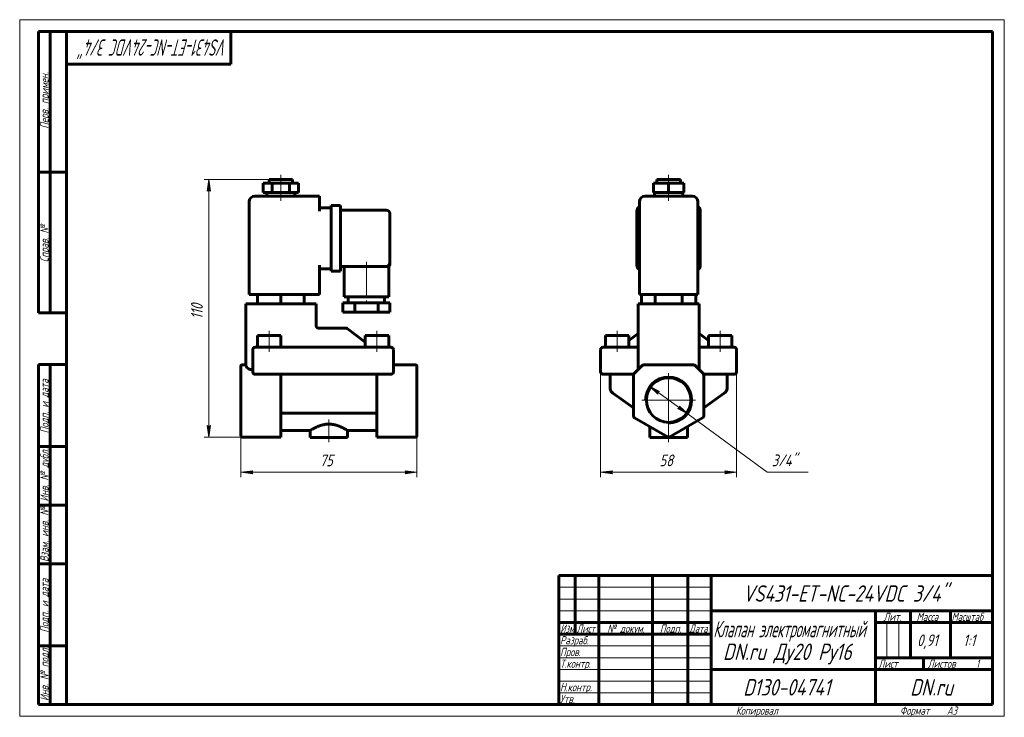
# Model space of a CAD drawing. Header units: millimetres. Extents: x 0 to 420, y 0 to 297.
import ezdxf

# ---------------------------------------------------------------- set-up
doc = ezdxf.new("R2010")
doc.units = ezdxf.units.MM
for name, pattern in [('K5LT_AXLED', [19.5, 15, -1.5, 1.5, -1.5]), ('K5LT_BASIC', [0]), ('K5LT_THIN', [0])]:
    doc.linetypes.add(name, pattern=pattern)
doc.layers.add('Системный слой', color=7, linetype='Continuous')
doc.layers.add('Системный слой (1)', color=7, linetype='Continuous', true_color=0x6c6c6c)
doc.styles.add('KDIMTEXTSTYLE', font='GOST_AU.SHX', dxfattribs={"width": 0.96, "oblique": 15, "height": 5})
doc.styles.add('KTEXTSTYLE', font='GOST_AU.SHX', dxfattribs={"width": 0.96, "height": 5})
doc.dimstyles.new('KDIMSTYLE (1.00)', dxfattribs={"dimtxt": 5, "dimasz": 1, "dimexe": 2, "dimexo": 0, "dimgap": 1, "dimtad": 1, "dimtxsty": 'KDIMTEXTSTYLE', "dimsah": 1, "dimcen": 0, "dimdle": 1, "dimadec": 0, "dimazin": 0, "dimtfac": 0.667, "dimtmove": 0, "dimatfit": 3, "dimfxl": 1, "dimtvp": 1, "dimtolj": 1, "dimtzin": 0, "dimarcsym": 0})

# ---------------------------------------------------------------- blocks, each defined once
blk = doc.blocks.new('U0')
at = {"layer": 'Системный слой (1)', "color": 150, "linetype": 'K5LT_BASIC', "lineweight": 60, "true_color": 0x0080ff}
for p, q in [((289.82, 162.86), (289.82, 162.96)), ((289.84, 162.79), (289.82, 162.86)), ((289.85, 162.75), (289.84, 162.79))]:
    blk.add_line(p, q, dxfattribs=at)
blk = doc.blocks.new('U1')
at = {"layer": 'Системный слой (1)', "color": 150, "linetype": 'K5LT_BASIC', "lineweight": 60, "true_color": 0x0080ff}
for q in [(291.53, 146.13), (291.82, 145.84)]:
    blk.add_line((291.82, 145.84), q, dxfattribs=at)
blk = doc.blocks.new('U2')
at = {"layer": 'Системный слой (1)', "color": 150, "linetype": 'K5LT_BASIC', "lineweight": 60, "true_color": 0x0080ff}
for p, q in [((263.78, 162.75), (263.79, 162.79)), ((263.79, 162.79), (263.81, 162.86)), ((263.81, 162.86), (263.82, 162.96))]:
    blk.add_line(p, q, dxfattribs=at)
blk = doc.blocks.new('U3')
at = {"layer": 'Системный слой (1)', "color": 150, "linetype": 'K5LT_BASIC', "lineweight": 60, "true_color": 0x0080ff}
for q in [(262.11, 146.13), (261.82, 145.84)]:
    blk.add_line((261.82, 145.84), q, dxfattribs=at)
blk = doc.blocks.new('U4')
at = {"layer": 'Системный слой (1)', "color": 30, "linetype": 'K5LT_AXLED', "lineweight": 18, "true_color": 0xff8000}
for q in [(276.82, 146.34), (265.32, 134.84), (288.32, 134.84), (276.82, 123.34)]:
    blk.add_line((276.82, 134.84), q, dxfattribs=at)
blk = doc.blocks.new('D0')
at = {"layer": 'Системный слой (1)'}
for points in [[(247.82, 104.03), (252.82, 104.69), (252.32, 104.03), (252.82, 103.37)], [(300.82, 103.37), (305.82, 104.03), (300.82, 104.69), (301.32, 104.03)]]:
    blk.add_hatch(color=7, dxfattribs=at).paths.add_polyline_path(points)
at = {"layer": 'Системный слой (1)', "color": 7, "linetype": 'K5LT_THIN', "lineweight": 18}
for p, q in [((247.82, 151.59), (247.82, 102.03)), ((305.82, 146.84), (305.82, 102.03)), ((247.82, 104.03), (252.82, 104.69)), ((252.82, 103.37), (247.82, 104.03)), ((252.82, 104.69), (252.32, 104.03)), ((252.32, 104.03), (252.82, 103.37)), ((301.32, 104.03), (300.82, 104.69)), ((300.82, 104.69), (305.82, 104.03)), ((305.82, 104.03), (300.82, 103.37)), ((300.82, 103.37), (301.32, 104.03))]:
    blk.add_line(p, q, dxfattribs=at)
blk.add_wipeout([(272.93, 105.03), (272.93, 112.41), (280.39, 112.41), (280.39, 105.03)]).dxf.layer = 'Системный слой (1)'
blk.add_line((305.82, 104.03), (247.82, 104.03), dxfattribs=at)
at = {"layer": 'Системный слой (1)', "color": 7, "insert": (272.93, 111.62), "char_height": 5, "attachment_point": 1, "style": 'KTEXTSTYLE'}
blk.add_mtext('\\H5.0;\\W1.000;\\Q15;\\Q15;\\W0.965;58', dxfattribs=at)
blk = doc.blocks.new('KDIMARROW_01')
at = {"layer": 'Системный слой'}
blk.add_hatch(color=0, dxfattribs=at).paths.add_polyline_path([(0, 0), (-5, 0.66), (-4.5, 0), (-5, -0.66)])
at = {"layer": 'Системный слой', "color": 0, "linetype": 'K5LT_THIN', "lineweight": 18}
for p, q in [((-4.5, 0), (-5, 0.66)), ((-5, 0.66), (0, 0)), ((0, 0), (-5, -0.66)), ((-5, -0.66), (-4.5, 0))]:
    blk.add_line(p, q, dxfattribs=at)
at = {"layer": 'Системный слой (1)', "color": 0, "linetype": 'K5LT_THIN', "lineweight": 18}
blk.add_line((94.39, 134.84), (93.39, 134.84), dxfattribs=at)
blk = doc.blocks.new('D1')
at = {"layer": 'Системный слой (1)'}
for points in [[(272.98, 138.47), (268.55, 140.9), (272.2, 137.41), (272.18, 138.23)], [(285.08, 128.78), (281.44, 132.26), (281.45, 131.44), (280.66, 131.2)]]:
    blk.add_hatch(color=7, dxfattribs=at).paths.add_polyline_path(points)
at = {"layer": 'Системный слой (1)', "color": 7, "linetype": 'K5LT_THIN', "lineweight": 18}
for p, q in [((268.55, 140.9), (272.98, 138.47)), ((272.2, 137.41), (268.55, 140.9)), ((268.55, 140.9), (285.08, 128.78)), ((272.98, 138.47), (272.18, 138.23)), ((272.18, 138.23), (272.2, 137.41)), ((280.66, 131.2), (281.45, 131.44)), ((285.08, 128.78), (280.66, 131.2)), ((281.45, 131.44), (281.44, 132.26)), ((281.44, 132.26), (285.08, 128.78))]:
    blk.add_line(p, q, dxfattribs=at)
blk.add_wipeout([(320.83, 105.03), (320.83, 112.41), (333.75, 112.41), (333.75, 105.03)]).dxf.layer = 'Системный слой (1)'
for p, q in [((285.08, 128.78), (318.83, 104.03)), ((318.83, 104.03), (336.29, 104.03))]:
    blk.add_line(p, q, dxfattribs=at)
at = {"layer": 'Системный слой (1)', "color": 7, "insert": (320.83, 111.62), "char_height": 5, "attachment_point": 1, "style": 'KTEXTSTYLE'}
blk.add_mtext('\\H5.0;\\W1.000;\\Q15;\\Q15;\\W0.965;3/4"', dxfattribs=at)
blk = doc.blocks.new('U5')
at = {"layer": 'Системный слой (1)', "color": 150, "linetype": 'K5LT_BASIC', "lineweight": 60, "true_color": 0x0080ff}
for p, q in [((111.39, 121.84), (123.89, 121.84)), ((139.89, 121.84), (152.39, 121.84))]:
    blk.add_line(p, q, dxfattribs=at)
blk = doc.blocks.new('U6')
at = {"layer": 'Системный слой (1)', "color": 150, "linetype": 'K5LT_BASIC', "lineweight": 60, "true_color": 0x0080ff}
for p, q in [((157.89, 193.04), (157.89, 193.09)), ((157.89, 192.95), (157.89, 192.95))]:
    blk.add_line(p, q, dxfattribs=at)
blk = doc.blocks.new('U7')
at = {"layer": 'Системный слой (1)', "color": 150, "linetype": 'K5LT_BASIC', "lineweight": 60, "true_color": 0x0080ff}
for p in [(157.89, 193.34), (157.89, 192.95), (157.89, 192.95)]:
    blk.add_line(p, (157.89, 192.95), dxfattribs=at)
blk = doc.blocks.new('D2')
at = {"layer": 'Системный слой (1)'}
for points in [[(98.89, 104.03), (99.39, 104.69), (94.39, 104.03), (99.39, 103.37)], [(169.39, 104.03), (164.39, 104.69), (164.89, 104.03), (164.39, 103.37)]]:
    blk.add_hatch(color=7, dxfattribs=at).paths.add_polyline_path(points)
at = {"layer": 'Системный слой (1)', "color": 7, "linetype": 'K5LT_THIN', "lineweight": 18}
for p, q in [((94.39, 134.84), (94.39, 102.03)), ((169.39, 128.07), (169.39, 102.03)), ((94.39, 104.03), (99.39, 104.69)), ((99.39, 103.37), (94.39, 104.03)), ((99.39, 104.69), (98.89, 104.03)), ((98.89, 104.03), (99.39, 103.37)), ((164.89, 104.03), (164.39, 104.69)), ((164.39, 104.69), (169.39, 104.03)), ((169.39, 104.03), (164.39, 103.37)), ((164.39, 103.37), (164.89, 104.03))]:
    blk.add_line(p, q, dxfattribs=at)
blk.add_wipeout([(128.01, 105.03), (128.01, 112.41), (135.47, 112.41), (135.47, 105.03)]).dxf.layer = 'Системный слой (1)'
blk.add_line((169.39, 104.03), (94.39, 104.03), dxfattribs=at)
at = {"layer": 'Системный слой (1)', "color": 7, "insert": (128.01, 111.62), "char_height": 5, "attachment_point": 1, "style": 'KTEXTSTYLE'}
blk.add_mtext('\\H5.0;\\W1.000;\\Q15;\\Q15;\\W0.965;75', dxfattribs=at)
blk = doc.blocks.new('D3')
at = {"layer": 'Системный слой (1)'}
for points in [[(81.34, 223.84), (80.68, 228.84), (80.03, 223.84), (80.68, 224.34)], [(80.68, 118.99), (81.34, 123.99), (80.68, 123.49), (80.03, 123.99)]]:
    blk.add_hatch(color=7, dxfattribs=at).paths.add_polyline_path(points)
at = {"layer": 'Системный слой (1)', "color": 7, "linetype": 'K5LT_THIN', "lineweight": 18}
for p, q in [((111.39, 228.84), (78.68, 228.84)), ((80.03, 223.84), (80.68, 228.84)), ((80.68, 228.84), (81.34, 223.84)), ((80.68, 224.34), (80.03, 223.84)), ((81.34, 223.84), (80.68, 224.34)), ((80.68, 118.99), (80.03, 123.99)), ((80.03, 123.99), (80.68, 123.49)), ((80.68, 123.49), (81.34, 123.99)), ((81.34, 123.99), (80.68, 118.99)), ((94.89, 118.99), (78.68, 118.99))]:
    blk.add_line(p, q, dxfattribs=at)
blk.add_wipeout([(79.68, 169.3), (72.3, 169.3), (72.3, 178.16), (79.68, 178.16)]).dxf.layer = 'Системный слой (1)'
blk.add_line((80.68, 118.99), (80.68, 228.84), dxfattribs=at)
at = {"layer": 'Системный слой (1)', "color": 7, "insert": (73.1, 169.3), "char_height": 5, "attachment_point": 1, "rotation": 90, "style": 'KTEXTSTYLE'}
blk.add_mtext('\\H5.0;\\W1.000;\\Q15;\\Q15;\\W0.965;110', dxfattribs=at)
blk = doc.blocks.new('U8')
at = {"color": 7, "linetype": 'K5LT_THIN', "lineweight": 18}
for p, q in [((0, 0), (0, 297)), ((0, 297), (420, 297)), ((420, 297), (420, 0)), ((230, 55), (295, 55)), ((230, 50), (295, 50)), ((230, 45), (295, 45)), ((369.96, 25), (369.96, 40)), ((374.98, 25), (374.98, 40)), ((230, 30), (295, 30)), ((230, 25), (295, 25)), ((230, 20), (295, 20)), ((230, 15), (295, 15)), ((230, 10), (295, 10)), ((420, 0), (0, 0))]:
    blk.add_line(p, q, dxfattribs=at)
at = {"color": 150, "linetype": 'K5LT_BASIC', "lineweight": 60, "true_color": 0x0080ff}
for p, q in [((8, 172), (8, 292)), ((20, 292), (8, 292)), ((13, 172), (13, 292)), ((20, 5), (20, 292)), ((20, 292), (415, 292)), ((90, 292), (90, 278)), ((415, 292), (415, 5)), ((90, 278), (20, 278)), ((20, 232), (8, 232)), ((20, 172), (8, 172)), ((8, 5), (8, 150)), ((20, 150), (8, 150)), ((13, 5), (13, 150)), ((20, 115), (8, 115)), ((20, 90), (8, 90)), ((20, 65), (8, 65)), ((230, 60), (415, 60)), ((230, 5), (230, 60)), ((237, 35), (237, 60)), ((247, 5), (247, 60)), ((270, 5), (270, 60)), ((285, 5), (285, 60)), ((295, 5), (295, 60)), ((295, 45), (415, 45)), ((365, 5), (365, 45)), ((380, 25), (380, 45)), ((397, 25), (397, 45)), ((230, 40), (295, 40)), ((365, 40), (380, 40)), ((380, 40), (415, 40)), ((230, 35), (295, 35)), ((20, 30), (8, 30)), ((365, 25), (415, 25)), ((385.57, 20), (385.57, 25)), ((295, 20), (365, 20)), ((365, 20), (415, 20)), ((20, 5), (8, 5)), ((415, 5), (20, 5))]:
    blk.add_line(p, q, dxfattribs=at)
at = {"color": 7, "attachment_point": 1, "style": 'KTEXTSTYLE'}
for s, insert, char_height, rotation in [('\\H5.0;\\W1.000;\\Q15;\\Q15;\\W0.687;\\H7.00;VS431-ET-NC-24VDC 3/4"', (88.64, 281.64), 7, 180), ('\\H5.0;\\W1.000;\\Q15;\\Q15;\\W0.965;\\H3.50;Перв. примен.', (8.82, 250.52), 3.5, 90), ('\\H5.0;\\W1.000;\\Q15;\\Q15;\\W0.965;\\H3.50;Справ. №', (8.82, 193.63), 3.5, 90), ('\\H5.0;\\W1.000;\\Q15;\\Q15;\\W0.965;\\H3.50;Подп. и дата', (8.82, 120.66), 3.5, 90), ('\\H5.0;\\W1.000;\\Q15;\\Q15;\\W0.965;\\H3.50;Инв. № дубл.', (8.82, 91.57), 3.5, 90), ('\\H5.0;\\W1.000;\\Q15;\\Q15;\\W0.965;\\H3.50;Взам. инв. №', (8.82, 65.8), 3.5, 90), ('\\H5.0;\\W1.000;\\Q15;\\Q15;\\W0.965;\\H3.50;Подп. и дата', (8.82, 35.66), 3.5, 90), ('\\H5.0;\\W1.000;\\Q15;\\Q15;\\W0.965;\\H3.50;Инв. № подл.', (8.82, 6.57), 3.5, 90)]:
    blk.add_mtext(s, dxfattribs=dict(at, insert=insert, char_height=char_height, rotation=rotation))
for s, insert, char_height in [('\\H5.0;\\W1.000;\\Q15;\\Q15;\\W0.965;\\H7.00;VS431-ET-NC-24VDC 3/4"', (308.44, 55.86), 7), ('\\H5.0;\\W1.000;\\Q15;\\Q15;\\W0.965;\\H3.50;Лит.', (368.47, 44.18), 3.5), ('\\H5.0;\\W1.000;\\Q15;\\Q15;\\W0.965;\\H3.50;Масса', (382.58, 44.18), 3.5), ('\\H5.0;\\W1.000;\\Q15;\\Q15;\\W0.930;\\H3.50;Масштаб', (397.52, 44.18), 3.5), ('\\H5.0;\\W1.000;\\Q15;\\Q15;\\W0.784;\\H3.50;Изм.', (230.62, 39.18), 3.5), ('\\H5.0;\\W1.000;\\Q15;\\Q15;\\W0.799;\\H3.50;Лист', (237.61, 39.18), 3.5), ('\\H5.0;\\W1.000;\\Q15;\\Q15;\\W0.965;\\H3.50;№ докум.', (250.63, 39.18), 3.5), ('\\H5.0;\\W1.000;\\Q15;\\Q15;\\W0.965;\\H3.50;Подп.', (273.1, 39.18), 3.5), ('\\H5.0;\\W1.000;\\Q15;\\Q15;\\W0.799;\\H3.50;Дата', (285.61, 39.18), 3.5), ('\\H5.0;\\W1.000;\\Q15;\\Q15;\\W0.672;\\H7.00;Клапан электромагнитный', (295.88, 40.69), 7), ('\\H5.0;\\W1.000;\\Q15;\\Q15;\\W0.965;\\H3.50;Разраб.', (230.5, 34.18), 3.5), ('\\H5.0;\\W1.000;\\Q15;\\Q15;\\W0.965;0,91', (382.83, 34.9), 5), ('\\H5.0;\\W1.000;\\Q15;\\Q15;\\W0.965;{\\c16711680;1:1}', (402.44, 34.9), 5), ('\\H5.0;\\W1.000;\\Q15;\\Q15;\\W0.965;\\H7.00;DN.ru Ду20 Ру16', (300.02, 31.02), 7), ('\\H5.0;\\W1.000;\\Q15;\\Q15;\\W0.965;\\H3.50;Пров.', (230.5, 29.18), 3.5), ('\\H5.0;\\W1.000;\\Q15;\\Q15;\\W0.965;\\H3.50;Т.контр.', (230.5, 24.18), 3.5), ('\\H5.0;\\W1.000;\\Q15;\\Q15;\\W0.965;\\H3.50;Лист', (366.32, 24.18), 3.5), ('\\H5.0;\\W1.000;\\Q15;\\Q15;\\W0.965;\\H3.50;Листов', (387.36, 24.18), 3.5), ('\\H5.0;\\W1.000;\\Q15;\\Q15;\\W0.965;\\H3.50;1', (407.91, 24.18), 3.5), ('\\H5.0;\\W1.000;\\Q15;\\Q15;\\W0.965;\\H3.50;Н.контр.', (230.5, 14.18), 3.5), ('\\H5.0;\\W1.000;\\Q15;\\Q15;\\W0.965;\\H7.00;D130-04741', (308.63, 15.86), 7), ('\\H5.0;\\W1.000;\\Q15;\\Q15;\\W0.965;\\H7.00;DN.ru', (379.84, 15.86), 7), ('\\H5.0;\\W1.000;\\Q15;\\Q15;\\W0.965;\\H3.50;Утв.', (230.5, 9.18), 3.5), ('\\H5.0;\\W1.000;\\Q15;\\Q15;\\W0.965;\\H3.50;Копировал', (305.5, 4.18), 3.5), ('\\H5.0;\\W1.000;\\Q15;\\Q15;\\W0.965;\\H3.50;Формат', (375.5, 4.18), 3.5), ('\\H5.0;\\W1.000;\\Q15;\\Q15;\\W0.965;\\H3.50;A3', (395.5, 4.18), 3.5)]:
    blk.add_mtext(s, dxfattribs=dict(at, insert=insert, char_height=char_height))

msp = doc.modelspace()

# ---------------------------------------------------------------- linework, layer by layer
at = {"layer": 'Системный слой (1)', "color": 150, "linetype": 'K5LT_BASIC', "lineweight": 60, "true_color": 0x0080ff}
for p, q in [((103.894, 223.336), (103.894, 227.336)), ((103.894, 227.336), (107.644, 227.336)), ((106.394, 228.836), (116.394, 228.836)), ((106.394, 227.336), (106.394, 228.836)), ((107.644, 227.336), (115.144, 227.336)), ((107.644, 223.336), (107.644, 227.336)), ((115.144, 227.336), (118.894, 227.336)), ((115.144, 223.336), (115.144, 227.336)), ((116.394, 227.336), (116.394, 228.836)), ((118.894, 223.336), (118.894, 227.336)), ((270.322, 227.336), (276.817, 227.336)), ((270.322, 223.336), (270.322, 227.336)), ((271.817, 228.836), (281.817, 228.836)), ((271.817, 227.336), (271.817, 228.836)), ((276.817, 223.336), (276.817, 227.336)), ((276.817, 227.336), (283.312, 227.336)), ((281.817, 227.336), (281.817, 228.836)), ((283.312, 223.336), (283.312, 227.336)), ((103.894, 223.336), (107.644, 223.336)), ((105.394, 221.836), (105.394, 223.336)), ((107.644, 223.336), (115.144, 223.336)), ((115.144, 223.336), (118.894, 223.336)), ((117.394, 221.836), (117.394, 223.336)), ((270.322, 223.336), (276.817, 223.336)), ((270.817, 221.836), (270.817, 223.336)), ((276.817, 223.336), (283.312, 223.336)), ((282.817, 221.836), (282.817, 223.336)), ((97.894, 179.836), (97.894, 219.336)), ((127.894, 221.836), (100.394, 221.836)), ((127.894, 221.836), (127.894, 219.336)), ((127.894, 215.336), (127.894, 219.336)), ((264.317, 179.836), (264.317, 219.336)), ((286.817, 221.836), (266.817, 221.836)), ((289.317, 179.836), (289.317, 219.336)), ((127.894, 216.836), (132.894, 216.836)), ((132.894, 215.336), (132.894, 217.836)), ((132.894, 217.836), (136.894, 217.836)), ((132.894, 215.336), (132.894, 192.336)), ((136.894, 217.836), (136.894, 215.336)), ((136.894, 215.836), (156.394, 215.836)), ((136.894, 215.336), (136.894, 192.336)), ((157.894, 214.336), (157.894, 193.336)), ((263.317, 192.336), (263.317, 215.336)), ((290.317, 215.336), (290.317, 192.336)), ((157.894, 193.336), (157.894, 192.954)), ((127.894, 179.836), (127.894, 192.336)), ((127.894, 190.836), (132.894, 190.836)), ((132.894, 189.836), (132.894, 192.336)), ((132.894, 189.836), (136.894, 189.836)), ((136.894, 192.336), (136.894, 189.836)), ((136.894, 191.836), (156.394, 191.836)), ((138.394, 191.836), (138.394, 178.836)), ((156.394, 191.836), (157.394, 191.836)), ((157.394, 191.836), (157.394, 178.836)), ((157.894, 192.954), (157.894, 192.954)), ((157.894, 192.954), (157.894, 192.954)), ((100.394, 179.836), (97.894, 179.836)), ((100.394, 179.836), (127.894, 179.836)), ((101.394, 179.836), (101.394, 175.836)), ((111.394, 179.836), (111.394, 175.836)), ((121.394, 179.836), (121.394, 175.836)), ((157.394, 178.836), (138.394, 178.836)), ((140.144, 178.836), (140.144, 176.336)), ((155.644, 178.836), (155.644, 176.336)), ((266.817, 179.836), (264.317, 179.836)), ((265.27, 179.836), (265.27, 175.836)), ((266.817, 179.836), (286.817, 179.836)), ((271.044, 179.836), (271.044, 175.836)), ((282.591, 179.836), (282.591, 175.836)), ((289.317, 179.836), (286.817, 179.836)), ((288.364, 179.836), (288.364, 175.836)), ((96.394, 175.836), (96.394, 149.836)), ((96.394, 175.836), (98.894, 175.836)), ((123.894, 175.836), (98.894, 175.836)), ((123.894, 175.836), (126.394, 175.836)), ((126.394, 175.836), (126.394, 166.262)), ((137.894, 176.336), (137.894, 172.336)), ((142.894, 176.336), (137.894, 176.336)), ((142.894, 172.336), (137.894, 172.336)), ((152.894, 176.336), (142.894, 176.336)), ((142.894, 176.336), (142.894, 172.336)), ((152.894, 172.336), (142.894, 172.336)), ((152.894, 176.336), (152.894, 172.336)), ((157.894, 176.336), (152.894, 176.336)), ((157.894, 172.336), (152.894, 172.336)), ((157.894, 176.336), (157.894, 172.336)), ((263.817, 175.836), (266.317, 175.836)), ((263.817, 175.836), (263.817, 147.836)), ((287.317, 175.836), (266.317, 175.836)), ((287.317, 175.836), (289.817, 175.836)), ((289.817, 175.836), (289.817, 147.836)), ((126.394, 166.447), (126.394, 166.262)), ((139.056, 165.545), (127.394, 165.545)), ((139.662, 165.341), (147.394, 159.453)), ((101.394, 162.336), (111.394, 162.336)), ((101.394, 157.336), (101.394, 162.336)), ((111.394, 157.336), (111.394, 162.336)), ((147.394, 157.336), (147.394, 162.336)), ((147.394, 162.336), (157.394, 162.336)), ((157.394, 157.336), (157.394, 162.336)), ((249.817, 162.336), (259.817, 162.336)), ((249.817, 157.336), (249.817, 162.336)), ((263.817, 163.261), (259.817, 160.214)), ((259.817, 157.336), (259.817, 162.336)), ((289.817, 163.261), (293.817, 160.214)), ((293.817, 162.336), (303.817, 162.336)), ((293.817, 157.336), (293.817, 162.336)), ((303.817, 157.336), (303.817, 162.336)), ((99.394, 156.336), (99.394, 146.836)), ((100.394, 157.336), (102.394, 157.336)), ((156.394, 157.336), (102.394, 157.336)), ((156.394, 157.336), (158.394, 157.336)), ((159.394, 146.836), (159.394, 156.336)), ((247.817, 156.336), (247.817, 146.836)), ((248.817, 157.336), (250.817, 157.336)), ((250.817, 157.336), (263.817, 157.336)), ((289.817, 157.336), (302.817, 157.336)), ((302.817, 157.336), (304.817, 157.336)), ((305.817, 156.336), (305.817, 146.836)), ((94.394, 149.189), (94.394, 149.336)), ((94.394, 145.775), (94.394, 149.189)), ((96.395, 149.836), (94.894, 149.836)), ((98.894, 147.836), (99.394, 147.836)), ((159.394, 149.836), (168.894, 149.836)), ((169.394, 149.336), (169.394, 149.189)), ((169.394, 145.775), (169.394, 149.189)), ((265.524, 149.543), (262.11, 146.129)), ((287.403, 149.836), (266.231, 149.836)), ((291.524, 146.129), (288.11, 149.543)), ((94.394, 145.421), (94.394, 145.775)), ((94.394, 128.073), (94.394, 145.421)), ((100.361, 145.836), (100.36, 145.836)), ((100.361, 145.836), (100.36, 145.836)), ((102.394, 145.836), (100.394, 145.836)), ((102.394, 145.836), (156.394, 145.836)), ((111.394, 128.073), (111.394, 145.836)), ((152.394, 128.073), (152.394, 145.836)), ((158.394, 145.836), (156.394, 145.836)), ((158.426, 145.836), (158.427, 145.836)), ((169.394, 145.775), (169.394, 145.421)), ((169.394, 128.073), (169.394, 145.421)), ((250.817, 145.836), (248.817, 145.836)), ((250.817, 145.836), (261.817, 145.836)), ((251.817, 145.836), (251.817, 140.213)), ((261.817, 145.836), (261.818, 145.836)), ((261.817, 145.836), (261.817, 145.421)), ((261.817, 145.792), (261.817, 145.544)), ((261.817, 145.421), (261.817, 128.073)), ((291.817, 145.836), (291.817, 145.421)), ((291.817, 145.836), (302.817, 145.836)), ((291.817, 145.836), (291.817, 145.836)), ((291.817, 145.836), (291.817, 145.836)), ((291.817, 145.792), (291.817, 145.545)), ((291.817, 128.073), (291.817, 145.421)), ((301.817, 145.836), (301.817, 140.213)), ((304.817, 145.836), (302.817, 145.836)), ((261.817, 131.535), (253.075, 137.771)), ((300.559, 137.771), (291.817, 131.535)), ((94.394, 127.64), (94.394, 128.073)), ((94.394, 119.557), (94.394, 127.64)), ((111.394, 128.073), (111.394, 127.207)), ((111.394, 119.124), (111.394, 127.207)), ((112.281, 129.188), (151.507, 129.188)), ((152.394, 127.207), (152.394, 128.073)), ((152.394, 119.124), (152.394, 127.207)), ((169.394, 128.073), (169.394, 127.64)), ((169.394, 119.557), (169.394, 127.64)), ((262.317, 127.207), (276.317, 119.124)), ((277.317, 119.124), (291.317, 127.207)), ((123.894, 121.836), (123.894, 118.836)), ((139.894, 121.836), (139.894, 118.836)), ((268.817, 123.454), (268.817, 118.836)), ((284.817, 123.454), (284.817, 118.836)), ((94.394, 119.49), (94.394, 119.557)), ((94.894, 118.99), (111.394, 118.99)), ((111.394, 119.124), (111.394, 118.99)), ((139.894, 118.836), (123.894, 118.836)), ((152.394, 118.99), (152.394, 119.124)), ((152.394, 118.99), (168.894, 118.99)), ((169.394, 119.557), (169.394, 119.49)), ((284.817, 118.836), (268.817, 118.836))]:
    msp.add_line(p, q, dxfattribs=at)
at = {"layer": 'Системный слой (1)', "color": 30, "linetype": 'K5LT_AXLED', "lineweight": 18, "true_color": 0xff8000}
for p, q in [((111.394, 225.336), (111.394, 230.836)), ((276.817, 225.336), (276.817, 230.836)), ((111.394, 219.836), (111.394, 225.336)), ((276.817, 219.836), (276.817, 225.336)), ((147.894, 193.836), (147.894, 174.336)), ((106.394, 155.336), (106.394, 164.336)), ((152.394, 155.336), (152.394, 164.336)), ((254.817, 155.336), (254.817, 164.336)), ((298.817, 155.336), (298.817, 164.336)), ((131.894, 126.589), (131.894, 116.836)), ((276.817, 116.836), (276.817, 126.589))]:
    msp.add_line(p, q, dxfattribs=at)
at = {"layer": 'Системный слой (1)', "color": 150, "linetype": 'K5LT_BASIC', "lineweight": 60, "true_color": 0x0080ff}
msp.add_circle((276.817, 134.836), 9.5, dxfattribs=at)
for centre, radius, start, end in [((100.394, 219.336), 2.5, 90, 180), ((266.817, 219.336), 2.5, 90, 180), ((286.817, 219.336), 2.5, 0, 90), ((156.394, 214.336), 1.5, 0, 90), ((265.817, 215.336), 2.5, 126.8699, 180), ((287.817, 215.336), 2.5, 0, 53.1301), ((156.394, 193.336), 1.5, 270, 0), ((156.394, 193.336), 1.5, 270.44711, 0), ((156.394, 192.954), 1.5, 311.81031, 0), ((265.817, 192.336), 2.5, 180, 233.1301), ((287.817, 192.336), 2.5, 306.8699, 0), ((127.394, 166.545), 1, 180, 270), ((139.056, 164.545), 1, 52.70853, 90), ((100.394, 156.336), 1, 90, 180), ((158.394, 156.336), 1, 0, 90), ((248.817, 156.336), 1, 90, 180), ((304.817, 156.336), 1, 0, 90), ((94.894, 149.336), 0.5, 90, 180), ((168.894, 149.336), 0.5, 0, 90), ((266.231, 148.836), 1, 90, 135), ((287.403, 148.836), 1, 45, 90), ((100.394, 146.836), 1, 180, 270), ((100.394, 146.836), 1, 268.09674, 270), ((158.394, 146.836), 1, 270, 0), ((158.394, 146.836), 1, 271.87553, 271.90326), ((248.817, 146.836), 1, 180, 270), ((262.817, 145.421), 1, 135, 180), ((290.817, 145.421), 1, 0, 45), ((304.817, 146.836), 1, 270, 0), ((262.817, 128.073), 1, 180, 240), ((290.817, 128.073), 1, 300, 0), ((94.894, 119.49), 0.5, 180, 270), ((168.894, 119.49), 0.5, 270, 0), ((276.817, 119.99), 1, 240, 300)]:
    msp.add_arc(centre, radius, start, end, dxfattribs=at)
at = {"layer": 'Системный слой (1)', "color": 7, "linetype": 'K5LT_THIN', "lineweight": 18}
msp.add_arc((276.817, 134.836), 10.247, 270, 180, dxfattribs=at)
at = {"layer": 'Системный слой (1)', "color": 150, "linetype": 'K5LT_BASIC', "lineweight": 60, "true_color": 0x0080ff}
for points, knots in [([(157.894, 192.954), (157.894, 192.953), (157.894, 192.953), (157.894, 192.949), (157.894, 192.945), (157.894, 192.937), (157.894, 192.933), (157.893, 192.92), (157.893, 192.912), (157.892, 192.886), (157.891, 192.869), (157.888, 192.818), (157.885, 192.785), (157.871, 192.685), (157.858, 192.62), (157.822, 192.492), (157.8, 192.429), (157.748, 192.305), (157.718, 192.245), (157.649, 192.13), (157.611, 192.075), (157.529, 191.971), (157.484, 191.921), (157.429, 191.868), (157.421, 191.86), (157.406, 191.847), (157.4, 191.841), (157.394, 191.836)], [0.0015295, 0.0015295, 0.0015295, 0.0015295, 0.0061182, 0.0061182, 0.146493, 0.146493, 0.2975747, 0.2975747, 0.599738, 0.599738, 1.2040646, 1.2040646, 2.4127178, 2.4127178, 4.7757915, 4.7757915, 7.1589078, 7.1589078, 9.54946, 9.54946, 11.9358385, 11.9358385, 14.3022232, 14.3022232, 14.6901943, 14.6901943, 14.9968073, 14.9968073, 14.9968073, 14.9968073]), ([(157.894, 192.954), (157.894, 192.954), (157.894, 192.954), (157.894, 192.953), (157.894, 192.952), (157.894, 192.948), (157.894, 192.944), (157.894, 192.935), (157.894, 192.929), (157.893, 192.913), (157.893, 192.902), (157.892, 192.891), (157.892, 192.89), (157.891, 192.868), (157.89, 192.847), (157.885, 192.783), (157.879, 192.741), (157.86, 192.633), (157.845, 192.568), (157.805, 192.441), (157.78, 192.378), (157.724, 192.257), (157.691, 192.198), (157.618, 192.085), (157.579, 192.031), (157.494, 191.932), (157.45, 191.887), (157.403, 191.844)], [0.0107628, 0.0107628, 0.0107628, 0.0107628, 0.0110329, 0.0110329, 0.0322883, 0.0322883, 0.1716786, 0.1716786, 0.3648827, 0.3648827, 0.7512909, 0.7512909, 0.7851429, 0.7851429, 1.5241073, 1.5241073, 3.0589774, 3.0589774, 5.4290278, 5.4290278, 7.8162344, 7.8162344, 10.2067569, 10.2067569, 12.5891959, 12.5891959, 14.8465543, 14.8465543, 14.8465543, 14.8465543]), ([(157.894, 192.954), (157.894, 192.947), (157.894, 192.94), (157.893, 192.925), (157.893, 192.917), (157.893, 192.902), (157.893, 192.894), (157.892, 192.878), (157.891, 192.87), (157.89, 192.854), (157.89, 192.845), (157.889, 192.836)], [0, 0, 0, 0, 0.8807643, 0.8807643, 1.8807643, 1.8807643, 2.8807643, 2.8807643, 3.8807643, 3.8807643, 5, 5, 5, 5]), ([(157.894, 192.954), (157.894, 192.947), (157.894, 192.94), (157.893, 192.925), (157.893, 192.917), (157.893, 192.901), (157.893, 192.893), (157.892, 192.878), (157.891, 192.87), (157.89, 192.853), (157.89, 192.844), (157.889, 192.835)], [0, 0, 0, 0, 0.8742674, 0.8742674, 1.8742674, 1.8742674, 2.8742674, 2.8742674, 3.8742674, 3.8742674, 5, 5, 5, 5]), ([(96.523, 149.543), (96.52, 149.551), (96.514, 149.568), (96.505, 149.593), (96.495, 149.62), (96.484, 149.649), (96.472, 149.681), (96.459, 149.713), (96.445, 149.745), (96.432, 149.773), (96.42, 149.798), (96.409, 149.818), (96.4, 149.832), (96.396, 149.836), (96.395, 149.836)], [0, 0, 0, 0, 0.0445898, 0.0932898, 0.1462024, 0.209844, 0.2797719, 0.3630995, 0.4537695, 0.5494053, 0.6426788, 0.755222, 0.874314, 1, 1, 1, 1]), ([(253.075, 137.771), (253.074, 137.771), (253.074, 137.772), (253.071, 137.774), (253.068, 137.776), (253.062, 137.78), (253.058, 137.783), (253.046, 137.791), (253.038, 137.797), (253.015, 137.815), (252.999, 137.826), (252.954, 137.862), (252.923, 137.886), (252.835, 137.96), (252.777, 138.012), (252.627, 138.159), (252.537, 138.259), (252.372, 138.47), (252.296, 138.581), (252.16, 138.815), (252.099, 138.936), (251.995, 139.186), (251.952, 139.314), (251.883, 139.575), (251.857, 139.707), (251.825, 139.96), (251.818, 140.08), (251.817, 140.204), (251.817, 140.209), (251.817, 140.213)], [0.0055666, 0.0055666, 0.0055666, 0.0055666, 0.0222666, 0.0222666, 0.0802452, 0.0802452, 0.1771904, 0.1771904, 0.3710807, 0.3710807, 0.7588613, 0.7588613, 1.5288559, 1.5288559, 3.0688451, 3.0688451, 5.7347039, 5.7347039, 8.4248699, 8.4248699, 11.1257407, 11.1257407, 13.8270652, 13.8270652, 16.5115486, 16.5115486, 18.9078842, 18.9078842, 18.9968203, 18.9968203, 18.9968203, 18.9968203]), ([(300.559, 137.771), (300.56, 137.771), (300.561, 137.772), (300.564, 137.774), (300.566, 137.776), (300.572, 137.78), (300.576, 137.783), (300.588, 137.791), (300.596, 137.797), (300.619, 137.815), (300.635, 137.826), (300.681, 137.862), (300.711, 137.886), (300.799, 137.96), (300.857, 138.012), (301.007, 138.159), (301.097, 138.259), (301.262, 138.47), (301.338, 138.581), (301.475, 138.815), (301.535, 138.936), (301.639, 139.186), (301.682, 139.314), (301.751, 139.575), (301.777, 139.707), (301.809, 139.96), (301.816, 140.08), (301.817, 140.204), (301.817, 140.209), (301.817, 140.213)], [0.0055666, 0.0055666, 0.0055666, 0.0055666, 0.0222666, 0.0222666, 0.0802452, 0.0802452, 0.1771904, 0.1771904, 0.3710807, 0.3710807, 0.7588613, 0.7588613, 1.5288559, 1.5288559, 3.0688451, 3.0688451, 5.7347039, 5.7347039, 8.4248699, 8.4248699, 11.1257407, 11.1257407, 13.8270652, 13.8270652, 16.5115486, 16.5115486, 18.9078842, 18.9078842, 18.9968203, 18.9968203, 18.9968203, 18.9968203]), ([(253.075, 137.771), (253.073, 137.772), (253.071, 137.773), (253.067, 137.776), (253.064, 137.778), (253.058, 137.783), (253.053, 137.786), (253.044, 137.793), (253.04, 137.796), (253.03, 137.803), (253.026, 137.807), (253.016, 137.814), (253.01, 137.818), (253.005, 137.822)], [0, 0, 0, 0, 0.5511934, 0.5511934, 1.2861178, 1.2861178, 2.5722357, 2.5722357, 3.9722357, 3.9722357, 5.3722357, 5.3722357, 7, 7, 7, 7]), ([(300.559, 137.771), (300.561, 137.772), (300.563, 137.773), (300.567, 137.776), (300.57, 137.778), (300.576, 137.783), (300.581, 137.786), (300.59, 137.793), (300.594, 137.796), (300.604, 137.803), (300.608, 137.807), (300.619, 137.814), (300.624, 137.818), (300.629, 137.822)], [0, 0, 0, 0, 0.5511956, 0.5511956, 1.2861231, 1.2861231, 2.5722463, 2.5722463, 3.9722463, 3.9722463, 5.3722463, 5.3722463, 7, 7, 7, 7]), ([(112.281, 129.188), (112.25, 129.188), (112.188, 129.189), (112.098, 129.196), (112.01, 129.208), (111.923, 129.224), (111.838, 129.245), (111.756, 129.27), (111.678, 129.299), (111.605, 129.331), (111.541, 129.363), (111.484, 129.395), (111.436, 129.424), (111.407, 129.444), (111.394, 129.453)], [0, 0, 0, 0, 0.0984567, 0.1939951, 0.2866154, 0.3783111, 0.4718281, 0.5643422, 0.6539218, 0.7372755, 0.8173513, 0.886259, 0.947193, 1, 1, 1, 1]), ([(151.507, 129.188), (151.538, 129.188), (151.599, 129.189), (151.69, 129.196), (151.778, 129.208), (151.864, 129.224), (151.949, 129.245), (152.032, 129.27), (152.11, 129.299), (152.182, 129.331), (152.247, 129.363), (152.303, 129.395), (152.351, 129.424), (152.38, 129.444), (152.394, 129.453)], [0, 0, 0, 0, 0.0984567, 0.1939951, 0.2866154, 0.3783111, 0.4718281, 0.5643422, 0.6539218, 0.7372755, 0.8173513, 0.886259, 0.947193, 1, 1, 1, 1]), ([(139.894, 121.836), (139.894, 121.836), (139.891, 121.837), (139.882, 121.843), (139.87, 121.85), (139.855, 121.86), (139.833, 121.873), (139.804, 121.891), (139.772, 121.91), (139.738, 121.931), (139.705, 121.951), (139.667, 121.974), (139.621, 122.001), (139.561, 122.038), (139.48, 122.086), (139.385, 122.143), (139.277, 122.206), (139.148, 122.281), (138.992, 122.37), (138.828, 122.463), (138.687, 122.541), (138.575, 122.603), (138.476, 122.657), (138.373, 122.712), (138.266, 122.769), (138.155, 122.827), (138.04, 122.887), (137.922, 122.947), (137.786, 123.015), (137.618, 123.099), (137.414, 123.197), (137.202, 123.296), (137.015, 123.38), (136.856, 123.451), (136.709, 123.514), (136.56, 123.576), (136.392, 123.645), (136.202, 123.72), (135.99, 123.801), (135.791, 123.873), (135.607, 123.937), (135.439, 123.993), (135.269, 124.047), (135.08, 124.105), (134.853, 124.171), (134.558, 124.25), (134.2, 124.335), (133.787, 124.418), (133.374, 124.485), (133, 124.531), (132.679, 124.56), (132.387, 124.578), (132.125, 124.587), (131.934, 124.589), (131.774, 124.588), (131.624, 124.586), (131.45, 124.58), (131.289, 124.571), (131.128, 124.561), (130.956, 124.546), (130.731, 124.524), (130.42, 124.485), (130.032, 124.424), (129.645, 124.347), (129.335, 124.275), (129.105, 124.217), (128.926, 124.168), (128.758, 124.12), (128.564, 124.062), (128.306, 123.98), (127.958, 123.861), (127.589, 123.723), (127.258, 123.59), (127.02, 123.489), (126.842, 123.412), (126.695, 123.346), (126.551, 123.28), (126.411, 123.214), (126.275, 123.149), (126.127, 123.078), (125.969, 122.999), (125.803, 122.915), (125.656, 122.84), (125.527, 122.772), (125.415, 122.713), (125.307, 122.655), (125.184, 122.588), (125.031, 122.503), (124.852, 122.403), (124.683, 122.306), (124.545, 122.226), (124.43, 122.159), (124.328, 122.099), (124.242, 122.047), (124.178, 122.009), (124.13, 121.98), (124.09, 121.956), (124.054, 121.934), (124.022, 121.914), (123.993, 121.897), (123.968, 121.882), (123.947, 121.868), (123.929, 121.858), (123.915, 121.849), (123.904, 121.842), (123.897, 121.838), (123.894, 121.836), (123.894, 121.836), (123.894, 121.836)], [0, 0, 0, 0, 0.00500089, 0.00901504, 0.01204865, 0.01508994, 0.01919026, 0.0233186, 0.02747781, 0.03063762, 0.03382466, 0.03705409, 0.04029855, 0.0446928, 0.05023279, 0.05620598, 0.06147732, 0.06758361, 0.07526858, 0.08261799, 0.08808252, 0.09164556, 0.09522268, 0.09883835, 0.10247883, 0.10615375, 0.10983908, 0.11355222, 0.11728267, 0.12229703, 0.12858342, 0.13487485, 0.13991163, 0.14368593, 0.14745917, 0.15123218, 0.15500643, 0.16005861, 0.1651238, 0.17020208, 0.17401136, 0.17781267, 0.18159245, 0.18535985, 0.1902972, 0.19637878, 0.20425584, 0.2126921, 0.22167404, 0.22903473, 0.23482883, 0.24048132, 0.24607582, 0.24999731, 0.25159947, 0.25533274, 0.25870563, 0.26171113, 0.26471058, 0.26805851, 0.27176287, 0.2779777, 0.28644238, 0.29504435, 0.30162768, 0.30577396, 0.30959445, 0.31311639, 0.31666697, 0.32238416, 0.33030231, 0.34048401, 0.34864426, 0.35472323, 0.35865187, 0.36257382, 0.36647748, 0.37037124, 0.37424821, 0.37812019, 0.38325623, 0.38838195, 0.39349797, 0.39732165, 0.40113374, 0.40492411, 0.40870475, 0.41450434, 0.42227901, 0.43038542, 0.43679609, 0.44229029, 0.44849484, 0.45423756, 0.45879278, 0.46216484, 0.46552488, 0.46885393, 0.47216625, 0.47545643, 0.47873949, 0.48201138, 0.48527812, 0.48853449, 0.49178656, 0.49502902, 0.49826498, 0.49999887, 0.49999887, 0.49999887, 0.49999887])]:
    msp.add_open_spline(points, degree=3, knots=knots, dxfattribs=at)
msp.add_rational_spline([(96.523, 149.543), (96.876, 148.486), (97.78, 147.836), (98.894, 147.836)], [1, 0.874352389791, 0.874352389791, 1], degree=3, dxfattribs=at)

# ---------------------------------------------------------------- block references
at = {"layer": 'Системный слой (1)'}
for name in ['U7', 'U6', 'U2', 'U0', 'U3', 'U4', 'U1', 'U5']:
    msp.add_blockref(name, (0, 0), dxfattribs=at)

# ---------------------------------------------------------------- next in the draw order: dimensions: what is measured, and where the dimension line sits
at = {"layer": 'Системный слой (1)', "color": 7}
for base, p1, p2, text, picture, middle in [((305.817, 104.031), (247.817, 151.586), (305.817, 146.836), '\\H5.0;\\W0.965;\\Q15;\\H5.0;\\W0.965;\\Q15;\\Q15;58', 'D0', (276.817, 104.031)), ((169.394, 104.031), (94.394, 134.836), (169.394, 128.073), '\\H5.0;\\W0.965;\\Q15;\\H5.0;\\W0.965;\\Q15;\\Q15;75', 'D2', (131.894, 104.031))]:
    dim = msp.add_linear_dim(base=base, p1=p1, p2=p2, text=text, dimstyle='KDIMSTYLE (1.00)', override={"dimexo": 0, "dimblk1": 'KDIMARROW_01', "dimblk2": 'KDIMARROW_01', "dimse1": 0, "dimse2": 0, "dimclrt": 7, "dimtolj": 1}, dxfattribs=at)
    dim.commit()
    dim.dimension.update_dxf_attribs({"geometry": picture, "text_midpoint": middle, "dimtype": 160})

# ---------------------------------------------------------------- next in the draw order: dimensions: what is measured, and where the dimension line sits
dim = msp.add_linear_dim(base=(80.684, 118.99), p1=(111.394, 228.836), p2=(94.894, 118.99), angle=90, text='\\H5.0;\\W0.965;\\Q15;\\H5.0;\\W0.965;\\Q15;\\Q15;110', dimstyle='KDIMSTYLE (1.00)', override={"dimexo": 0, "dimblk1": 'KDIMARROW_01', "dimblk2": 'KDIMARROW_01', "dimse1": 0, "dimse2": 0, "dimclrt": 7, "dimtolj": 1}, dxfattribs=at)
dim.commit()
dim.dimension.update_dxf_attribs({"geometry": 'D3', "text_midpoint": (80.684, 173.913), "dimtype": 160})
dim = msp.add_diameter_dim_2p(p1=(268.554, 140.895), p2=(285.08, 128.776), text='\\H5.0;\\W0.965;\\Q15;\\H5.0;\\W0.965;\\Q15;\\Q15;3/4"', dimstyle='KDIMSTYLE (1.00)', override={"dimtih": 1, "dimtoh": 1, "dimblk1": 'KDIMARROW_01', "dimblk2": 'KDIMARROW_01', "dimclrt": 7, "dimtmove": 1, "dimatfit": 2, "dimtolj": 1}, dxfattribs=at)
dim.commit()
dim.dimension.update_dxf_attribs({"geometry": 'D1', "text_midpoint": (320.825, 104.031), "dimtype": 163})

# ---------------------------------------------------------------- next in the draw order: block references
msp.add_blockref('U8', (0, 0))

doc.saveas('drawing.dxf')
